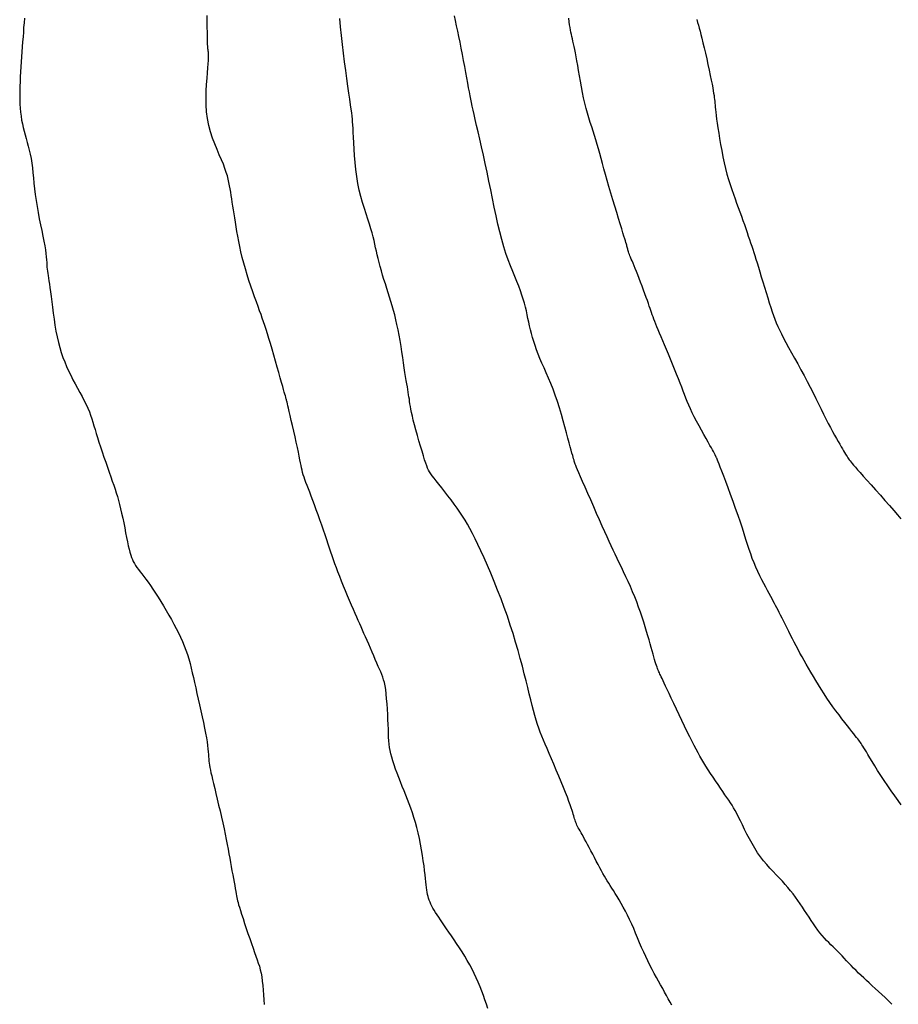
# Model space of a CAD drawing. Header units: millimetres. Extents: x 32690613 to 32693367, y 5343692 to 5344708.
# Tile 15 of 256: x 32692246 to 32692259, y 5343757 to 5343771. Entities that reach past the tile are written whole.
import ezdxf

# ---------------------------------------------------------------- set-up
doc = ezdxf.new("R2010")
doc.units = ezdxf.units.MM
doc.header["$LTSCALE"] = 20
for name, color, linetype in [('02-DGM_HL_495.50', 152, 'Continuous'), ('02-DGM_HL_496.00', 162, 'Continuous'), ('02-DGM_HL_496.50', 172, 'Continuous'), ('02-DGM_HL_497.00', 182, 'Continuous'), ('02-DGM_HL_497.50', 192, 'Continuous'), ('02-DGM_HL_498.00', 202, 'Continuous')]:
    doc.layers.add(name, color=color, linetype=linetype)

msp = doc.modelspace()

# ---------------------------------------------------------------- linework, layer by layer
at = {"layer": '02-DGM_HL_495.50', "elevation": 495.5, "flags": 128}
msp.add_lwpolyline([(32692246.428, 5343771.337), (32692246.423, 5343771.273), (32692246.418, 5343771.208), (32692246.414, 5343771.141), (32692246.409, 5343771.073), (32692246.404, 5343771.004), (32692246.399, 5343770.934), (32692246.394, 5343770.864), (32692246.389, 5343770.793), (32692246.384, 5343770.723), (32692246.379, 5343770.652), (32692246.374, 5343770.583), (32692246.37, 5343770.514), (32692246.367, 5343770.446), (32692246.364, 5343770.379), (32692246.363, 5343770.314), (32692246.363, 5343770.25), (32692246.364, 5343770.188), (32692246.366, 5343770.129), (32692246.37, 5343770.071), (32692246.375, 5343770.014), (32692246.382, 5343769.959), (32692246.39, 5343769.905), (32692246.4, 5343769.852), (32692246.411, 5343769.8), (32692246.424, 5343769.748), (32692246.438, 5343769.696), (32692246.453, 5343769.645), (32692246.468, 5343769.592), (32692246.483, 5343769.538), (32692246.497, 5343769.482), (32692246.511, 5343769.425), (32692246.522, 5343769.364), (32692246.532, 5343769.3), (32692246.541, 5343769.233), (32692246.548, 5343769.164), (32692246.555, 5343769.091), (32692246.563, 5343769.016), (32692246.571, 5343768.938), (32692246.581, 5343768.857), (32692246.593, 5343768.775), (32692246.606, 5343768.69), (32692246.622, 5343768.604), (32692246.638, 5343768.518), (32692246.656, 5343768.434), (32692246.672, 5343768.353), (32692246.688, 5343768.275), (32692246.703, 5343768.203), (32692246.715, 5343768.137), (32692246.724, 5343768.079), (32692246.731, 5343768.027), (32692246.736, 5343767.981), (32692246.74, 5343767.941), (32692246.742, 5343767.904), (32692246.744, 5343767.871), (32692246.746, 5343767.839), (32692246.749, 5343767.81), (32692246.752, 5343767.78), (32692246.756, 5343767.75), (32692246.761, 5343767.718), (32692246.767, 5343767.683), (32692246.773, 5343767.645), (32692246.78, 5343767.6), (32692246.788, 5343767.55), (32692246.796, 5343767.492), (32692246.804, 5343767.425), (32692246.813, 5343767.352), (32692246.822, 5343767.273), (32692246.833, 5343767.191), (32692246.845, 5343767.106), (32692246.857, 5343767.021), (32692246.872, 5343766.937), (32692246.888, 5343766.856), (32692246.906, 5343766.779), (32692246.926, 5343766.706), (32692246.947, 5343766.636), (32692246.97, 5343766.568), (32692246.995, 5343766.504), (32692247.022, 5343766.44), (32692247.05, 5343766.378), (32692247.08, 5343766.317), (32692247.111, 5343766.255), (32692247.143, 5343766.195), (32692247.175, 5343766.134), (32692247.207, 5343766.075), (32692247.238, 5343766.017), (32692247.268, 5343765.96), (32692247.295, 5343765.906), (32692247.32, 5343765.853), (32692247.341, 5343765.803), (32692247.359, 5343765.755), (32692247.376, 5343765.707), (32692247.391, 5343765.658), (32692247.406, 5343765.608), (32692247.422, 5343765.556), (32692247.438, 5343765.501), (32692247.456, 5343765.442), (32692247.476, 5343765.378), (32692247.498, 5343765.31), (32692247.522, 5343765.239), (32692247.546, 5343765.167), (32692247.571, 5343765.095), (32692247.596, 5343765.024), (32692247.62, 5343764.955), (32692247.642, 5343764.89), (32692247.664, 5343764.829), (32692247.683, 5343764.772), (32692247.702, 5343764.718), (32692247.719, 5343764.664), (32692247.736, 5343764.611), (32692247.751, 5343764.557), (32692247.766, 5343764.501), (32692247.781, 5343764.441), (32692247.795, 5343764.377), (32692247.81, 5343764.309), (32692247.824, 5343764.241), (32692247.838, 5343764.171), (32692247.851, 5343764.103), (32692247.864, 5343764.038), (32692247.876, 5343763.977), (32692247.888, 5343763.921), (32692247.899, 5343763.872), (32692247.911, 5343763.829), (32692247.922, 5343763.79), (32692247.934, 5343763.756), (32692247.946, 5343763.726), (32692247.959, 5343763.697), (32692247.974, 5343763.67), (32692247.991, 5343763.643), (32692248.01, 5343763.615), (32692248.031, 5343763.587), (32692248.054, 5343763.556), (32692248.079, 5343763.524), (32692248.106, 5343763.489), (32692248.135, 5343763.45), (32692248.166, 5343763.408), (32692248.199, 5343763.362), (32692248.234, 5343763.311), (32692248.27, 5343763.256), (32692248.307, 5343763.198), (32692248.345, 5343763.137), (32692248.384, 5343763.074), (32692248.421, 5343763.01), (32692248.458, 5343762.946), (32692248.494, 5343762.882), (32692248.529, 5343762.819), (32692248.561, 5343762.758), (32692248.592, 5343762.696), (32692248.621, 5343762.636), (32692248.648, 5343762.575), (32692248.673, 5343762.514), (32692248.697, 5343762.454), (32692248.718, 5343762.392), (32692248.738, 5343762.33), (32692248.756, 5343762.267), (32692248.772, 5343762.202), (32692248.788, 5343762.135), (32692248.804, 5343762.067), (32692248.819, 5343761.996), (32692248.835, 5343761.922), (32692248.852, 5343761.844), (32692248.87, 5343761.764), (32692248.888, 5343761.682), (32692248.907, 5343761.598), (32692248.926, 5343761.516), (32692248.943, 5343761.435), (32692248.96, 5343761.358), (32692248.974, 5343761.286), (32692248.986, 5343761.221), (32692248.996, 5343761.162), (32692249.003, 5343761.111), (32692249.008, 5343761.065), (32692249.011, 5343761.024), (32692249.014, 5343760.987), (32692249.016, 5343760.954), (32692249.018, 5343760.923), (32692249.021, 5343760.893), (32692249.024, 5343760.864), (32692249.028, 5343760.834), (32692249.034, 5343760.802), (32692249.041, 5343760.767), (32692249.05, 5343760.728), (32692249.06, 5343760.684), (32692249.072, 5343760.634), (32692249.086, 5343760.576), (32692249.102, 5343760.51), (32692249.119, 5343760.437), (32692249.138, 5343760.358), (32692249.157, 5343760.276), (32692249.177, 5343760.192), (32692249.196, 5343760.107), (32692249.215, 5343760.023), (32692249.233, 5343759.942), (32692249.249, 5343759.865), (32692249.264, 5343759.792), (32692249.278, 5343759.722), (32692249.29, 5343759.655), (32692249.302, 5343759.591), (32692249.313, 5343759.529), (32692249.324, 5343759.469), (32692249.335, 5343759.41), (32692249.345, 5343759.352), (32692249.355, 5343759.296), (32692249.365, 5343759.242), (32692249.374, 5343759.191), (32692249.383, 5343759.144), (32692249.39, 5343759.1), (32692249.398, 5343759.061), (32692249.404, 5343759.027), (32692249.409, 5343758.998), (32692249.414, 5343758.974), (32692249.419, 5343758.951), (32692249.424, 5343758.928), (32692249.431, 5343758.903), (32692249.439, 5343758.873), (32692249.45, 5343758.838), (32692249.464, 5343758.794), (32692249.481, 5343758.741), (32692249.501, 5343758.68), (32692249.522, 5343758.612), (32692249.546, 5343758.541), (32692249.57, 5343758.469), (32692249.595, 5343758.397), (32692249.619, 5343758.327), (32692249.641, 5343758.262), (32692249.663, 5343758.204), (32692249.682, 5343758.151), (32692249.699, 5343758.101), (32692249.715, 5343758.054), (32692249.73, 5343758.008), (32692249.742, 5343757.961), (32692249.753, 5343757.912), (32692249.763, 5343757.859), (32692249.771, 5343757.801), (32692249.778, 5343757.739), (32692249.784, 5343757.673), (32692249.789, 5343757.606), (32692249.794, 5343757.538), (32692249.798, 5343757.47)], dxfattribs=at)
at = {"layer": '02-DGM_HL_496.00', "elevation": 496, "flags": 128}
msp.add_lwpolyline([(32692252.942, 5343757.414), (32692252.921, 5343757.476), (32692252.9, 5343757.537), (32692252.878, 5343757.599), (32692252.855, 5343757.661), (32692252.831, 5343757.722), (32692252.805, 5343757.784), (32692252.778, 5343757.845), (32692252.749, 5343757.907), (32692252.718, 5343757.968), (32692252.686, 5343758.029), (32692252.651, 5343758.09), (32692252.615, 5343758.151), (32692252.578, 5343758.211), (32692252.54, 5343758.27), (32692252.502, 5343758.327), (32692252.465, 5343758.382), (32692252.429, 5343758.435), (32692252.394, 5343758.486), (32692252.361, 5343758.534), (32692252.33, 5343758.579), (32692252.302, 5343758.621), (32692252.275, 5343758.661), (32692252.25, 5343758.698), (32692252.227, 5343758.733), (32692252.206, 5343758.767), (32692252.187, 5343758.798), (32692252.169, 5343758.828), (32692252.154, 5343758.856), (32692252.14, 5343758.884), (32692252.128, 5343758.911), (32692252.117, 5343758.937), (32692252.108, 5343758.964), (32692252.1, 5343758.992), (32692252.093, 5343759.02), (32692252.087, 5343759.05), (32692252.083, 5343759.081), (32692252.079, 5343759.116), (32692252.074, 5343759.154), (32692252.07, 5343759.196), (32692252.065, 5343759.243), (32692252.059, 5343759.295), (32692252.052, 5343759.354), (32692252.044, 5343759.42), (32692252.033, 5343759.491), (32692252.021, 5343759.566), (32692252.008, 5343759.645), (32692251.994, 5343759.724), (32692251.978, 5343759.804), (32692251.96, 5343759.883), (32692251.942, 5343759.959), (32692251.923, 5343760.031), (32692251.902, 5343760.1), (32692251.881, 5343760.166), (32692251.858, 5343760.23), (32692251.835, 5343760.292), (32692251.812, 5343760.353), (32692251.787, 5343760.414), (32692251.763, 5343760.475), (32692251.738, 5343760.537), (32692251.713, 5343760.6), (32692251.688, 5343760.662), (32692251.665, 5343760.723), (32692251.642, 5343760.782), (32692251.622, 5343760.84), (32692251.604, 5343760.895), (32692251.589, 5343760.947), (32692251.576, 5343760.996), (32692251.567, 5343761.041), (32692251.559, 5343761.086), (32692251.554, 5343761.131), (32692251.55, 5343761.178), (32692251.546, 5343761.228), (32692251.544, 5343761.281), (32692251.542, 5343761.34), (32692251.539, 5343761.406), (32692251.536, 5343761.477), (32692251.533, 5343761.55), (32692251.529, 5343761.625), (32692251.524, 5343761.699), (32692251.518, 5343761.77), (32692251.512, 5343761.837), (32692251.505, 5343761.898), (32692251.496, 5343761.95), (32692251.487, 5343761.996), (32692251.476, 5343762.037), (32692251.463, 5343762.075), (32692251.45, 5343762.111), (32692251.435, 5343762.147), (32692251.418, 5343762.184), (32692251.4, 5343762.225), (32692251.38, 5343762.27), (32692251.358, 5343762.32), (32692251.336, 5343762.372), (32692251.313, 5343762.426), (32692251.29, 5343762.481), (32692251.266, 5343762.536), (32692251.243, 5343762.589), (32692251.221, 5343762.64), (32692251.2, 5343762.689), (32692251.18, 5343762.735), (32692251.16, 5343762.78), (32692251.14, 5343762.825), (32692251.119, 5343762.871), (32692251.098, 5343762.919), (32692251.076, 5343762.97), (32692251.051, 5343763.025), (32692251.026, 5343763.085), (32692250.998, 5343763.149), (32692250.97, 5343763.216), (32692250.941, 5343763.285), (32692250.913, 5343763.354), (32692250.885, 5343763.422), (32692250.859, 5343763.489), (32692250.834, 5343763.552), (32692250.812, 5343763.612), (32692250.792, 5343763.668), (32692250.772, 5343763.723), (32692250.754, 5343763.777), (32692250.736, 5343763.831), (32692250.717, 5343763.887), (32692250.698, 5343763.944), (32692250.677, 5343764.006), (32692250.655, 5343764.072), (32692250.631, 5343764.141), (32692250.607, 5343764.212), (32692250.581, 5343764.285), (32692250.556, 5343764.357), (32692250.53, 5343764.427), (32692250.505, 5343764.495), (32692250.482, 5343764.559), (32692250.459, 5343764.618), (32692250.438, 5343764.673), (32692250.419, 5343764.723), (32692250.401, 5343764.769), (32692250.385, 5343764.811), (32692250.37, 5343764.85), (32692250.358, 5343764.886), (32692250.347, 5343764.92), (32692250.337, 5343764.952), (32692250.33, 5343764.983), (32692250.322, 5343765.015), (32692250.315, 5343765.049), (32692250.308, 5343765.086), (32692250.3, 5343765.129), (32692250.29, 5343765.179), (32692250.278, 5343765.236), (32692250.264, 5343765.303), (32692250.248, 5343765.376), (32692250.231, 5343765.453), (32692250.213, 5343765.532), (32692250.195, 5343765.609), (32692250.178, 5343765.683), (32692250.163, 5343765.75), (32692250.149, 5343765.807), (32692250.139, 5343765.853), (32692250.13, 5343765.889), (32692250.124, 5343765.917), (32692250.119, 5343765.937), (32692250.115, 5343765.952), (32692250.112, 5343765.964), (32692250.11, 5343765.974), (32692250.107, 5343765.984), (32692250.104, 5343765.995), (32692250.1, 5343766.009), (32692250.095, 5343766.027), (32692250.089, 5343766.05), (32692250.08, 5343766.079), (32692250.07, 5343766.116), (32692250.058, 5343766.161), (32692250.042, 5343766.215), (32692250.024, 5343766.28), (32692250.003, 5343766.354), (32692249.981, 5343766.433), (32692249.957, 5343766.516), (32692249.933, 5343766.6), (32692249.909, 5343766.683), (32692249.885, 5343766.762), (32692249.863, 5343766.836), (32692249.843, 5343766.902), (32692249.824, 5343766.961), (32692249.807, 5343767.016), (32692249.789, 5343767.067), (32692249.771, 5343767.118), (32692249.753, 5343767.17), (32692249.733, 5343767.224), (32692249.712, 5343767.283), (32692249.689, 5343767.348), (32692249.663, 5343767.418), (32692249.637, 5343767.492), (32692249.61, 5343767.57), (32692249.584, 5343767.65), (32692249.558, 5343767.731), (32692249.533, 5343767.813), (32692249.51, 5343767.894), (32692249.489, 5343767.973), (32692249.471, 5343768.051), (32692249.455, 5343768.126), (32692249.44, 5343768.2), (32692249.427, 5343768.271), (32692249.415, 5343768.34), (32692249.405, 5343768.406), (32692249.394, 5343768.469), (32692249.385, 5343768.53), (32692249.375, 5343768.588), (32692249.366, 5343768.644), (32692249.358, 5343768.697), (32692249.35, 5343768.749), (32692249.342, 5343768.798), (32692249.334, 5343768.846), (32692249.327, 5343768.892), (32692249.32, 5343768.937), (32692249.312, 5343768.981), (32692249.303, 5343769.026), (32692249.293, 5343769.072), (32692249.281, 5343769.119), (32692249.265, 5343769.17), (32692249.247, 5343769.225), (32692249.224, 5343769.284), (32692249.197, 5343769.348), (32692249.167, 5343769.417), (32692249.135, 5343769.491), (32692249.103, 5343769.57), (32692249.072, 5343769.653), (32692249.044, 5343769.74), (32692249.019, 5343769.831), (32692249.001, 5343769.925), (32692248.989, 5343770.022), (32692248.983, 5343770.121), (32692248.981, 5343770.219), (32692248.984, 5343770.315), (32692248.989, 5343770.406), (32692248.995, 5343770.492), (32692249.002, 5343770.57), (32692249.008, 5343770.638), (32692249.012, 5343770.695), (32692249.014, 5343770.742), (32692249.015, 5343770.781), (32692249.015, 5343770.812), (32692249.014, 5343770.837), (32692249.013, 5343770.858), (32692249.011, 5343770.876), (32692249.009, 5343770.892), (32692249.007, 5343770.908), (32692249.005, 5343770.925), (32692249.004, 5343770.945), (32692249.002, 5343770.969), (32692249.001, 5343770.999), (32692249, 5343771.036), (32692248.999, 5343771.082), (32692248.999, 5343771.139), (32692248.998, 5343771.207), (32692248.997, 5343771.286), (32692248.997, 5343771.374)], dxfattribs=at)
at = {"layer": '02-DGM_HL_496.50', "elevation": 496.5, "flags": 128}
msp.add_lwpolyline([(32692255.524, 5343757.463), (32692255.5, 5343757.506), (32692255.476, 5343757.55), (32692255.45, 5343757.597), (32692255.424, 5343757.645), (32692255.397, 5343757.695), (32692255.368, 5343757.746), (32692255.339, 5343757.798), (32692255.309, 5343757.852), (32692255.279, 5343757.907), (32692255.249, 5343757.964), (32692255.218, 5343758.023), (32692255.188, 5343758.083), (32692255.159, 5343758.145), (32692255.13, 5343758.209), (32692255.101, 5343758.274), (32692255.073, 5343758.34), (32692255.045, 5343758.407), (32692255.017, 5343758.473), (32692254.989, 5343758.538), (32692254.961, 5343758.603), (32692254.932, 5343758.665), (32692254.903, 5343758.725), (32692254.873, 5343758.783), (32692254.843, 5343758.838), (32692254.813, 5343758.891), (32692254.784, 5343758.941), (32692254.756, 5343758.988), (32692254.73, 5343759.031), (32692254.704, 5343759.072), (32692254.681, 5343759.109), (32692254.659, 5343759.144), (32692254.638, 5343759.177), (32692254.618, 5343759.21), (32692254.598, 5343759.242), (32692254.578, 5343759.276), (32692254.557, 5343759.312), (32692254.535, 5343759.352), (32692254.512, 5343759.394), (32692254.488, 5343759.44), (32692254.463, 5343759.487), (32692254.438, 5343759.536), (32692254.413, 5343759.584), (32692254.388, 5343759.632), (32692254.364, 5343759.678), (32692254.341, 5343759.721), (32692254.32, 5343759.76), (32692254.3, 5343759.796), (32692254.282, 5343759.829), (32692254.265, 5343759.859), (32692254.25, 5343759.886), (32692254.235, 5343759.911), (32692254.223, 5343759.934), (32692254.211, 5343759.955), (32692254.201, 5343759.975), (32692254.192, 5343759.993), (32692254.185, 5343760.011), (32692254.177, 5343760.029), (32692254.171, 5343760.046), (32692254.165, 5343760.064), (32692254.159, 5343760.082), (32692254.153, 5343760.101), (32692254.147, 5343760.122), (32692254.141, 5343760.145), (32692254.133, 5343760.171), (32692254.124, 5343760.201), (32692254.112, 5343760.237), (32692254.097, 5343760.278), (32692254.079, 5343760.327), (32692254.058, 5343760.385), (32692254.032, 5343760.451), (32692254.003, 5343760.524), (32692253.971, 5343760.602), (32692253.937, 5343760.683), (32692253.902, 5343760.766), (32692253.868, 5343760.848), (32692253.834, 5343760.927), (32692253.802, 5343761.001), (32692253.773, 5343761.068), (32692253.746, 5343761.131), (32692253.721, 5343761.189), (32692253.697, 5343761.244), (32692253.676, 5343761.299), (32692253.655, 5343761.354), (32692253.636, 5343761.41), (32692253.617, 5343761.47), (32692253.598, 5343761.534), (32692253.58, 5343761.603), (32692253.561, 5343761.677), (32692253.542, 5343761.755), (32692253.522, 5343761.839), (32692253.5, 5343761.928), (32692253.477, 5343762.022), (32692253.452, 5343762.121), (32692253.425, 5343762.226), (32692253.396, 5343762.335), (32692253.364, 5343762.448), (32692253.33, 5343762.565), (32692253.294, 5343762.685), (32692253.255, 5343762.806), (32692253.214, 5343762.929), (32692253.171, 5343763.052), (32692253.126, 5343763.175), (32692253.078, 5343763.297), (32692253.03, 5343763.417), (32692252.982, 5343763.533), (32692252.934, 5343763.644), (32692252.887, 5343763.749), (32692252.843, 5343763.848), (32692252.8, 5343763.938), (32692252.761, 5343764.02), (32692252.724, 5343764.094), (32692252.688, 5343764.161), (32692252.654, 5343764.223), (32692252.62, 5343764.282), (32692252.585, 5343764.338), (32692252.548, 5343764.393), (32692252.509, 5343764.449), (32692252.467, 5343764.507), (32692252.424, 5343764.566), (32692252.379, 5343764.624), (32692252.335, 5343764.68), (32692252.293, 5343764.735), (32692252.253, 5343764.785), (32692252.216, 5343764.831), (32692252.185, 5343764.87), (32692252.159, 5343764.904), (32692252.138, 5343764.932), (32692252.121, 5343764.958), (32692252.106, 5343764.984), (32692252.093, 5343765.011), (32692252.081, 5343765.043), (32692252.067, 5343765.081), (32692252.052, 5343765.127), (32692252.035, 5343765.184), (32692252.015, 5343765.25), (32692251.994, 5343765.321), (32692251.972, 5343765.396), (32692251.95, 5343765.472), (32692251.929, 5343765.548), (32692251.91, 5343765.619), (32692251.893, 5343765.685), (32692251.88, 5343765.743), (32692251.868, 5343765.794), (32692251.859, 5343765.839), (32692251.852, 5343765.878), (32692251.846, 5343765.914), (32692251.841, 5343765.948), (32692251.837, 5343765.98), (32692251.832, 5343766.012), (32692251.827, 5343766.044), (32692251.821, 5343766.078), (32692251.815, 5343766.115), (32692251.809, 5343766.154), (32692251.801, 5343766.197), (32692251.793, 5343766.245), (32692251.785, 5343766.298), (32692251.776, 5343766.357), (32692251.766, 5343766.423), (32692251.756, 5343766.493), (32692251.744, 5343766.568), (32692251.733, 5343766.645), (32692251.72, 5343766.724), (32692251.707, 5343766.804), (32692251.693, 5343766.882), (32692251.678, 5343766.957), (32692251.663, 5343767.03), (32692251.647, 5343767.099), (32692251.631, 5343767.165), (32692251.614, 5343767.23), (32692251.596, 5343767.292), (32692251.578, 5343767.354), (32692251.559, 5343767.416), (32692251.54, 5343767.477), (32692251.52, 5343767.539), (32692251.501, 5343767.602), (32692251.481, 5343767.664), (32692251.462, 5343767.725), (32692251.444, 5343767.786), (32692251.427, 5343767.845), (32692251.411, 5343767.902), (32692251.397, 5343767.957), (32692251.385, 5343768.009), (32692251.374, 5343768.06), (32692251.363, 5343768.109), (32692251.352, 5343768.159), (32692251.341, 5343768.21), (32692251.329, 5343768.263), (32692251.314, 5343768.319), (32692251.297, 5343768.378), (32692251.277, 5343768.442), (32692251.254, 5343768.511), (32692251.23, 5343768.585), (32692251.205, 5343768.662), (32692251.18, 5343768.744), (32692251.157, 5343768.83), (32692251.134, 5343768.92), (32692251.115, 5343769.014), (32692251.099, 5343769.111), (32692251.085, 5343769.21), (32692251.075, 5343769.309), (32692251.066, 5343769.406), (32692251.06, 5343769.498), (32692251.055, 5343769.584), (32692251.051, 5343769.663), (32692251.048, 5343769.731), (32692251.046, 5343769.788), (32692251.043, 5343769.836), (32692251.04, 5343769.878), (32692251.037, 5343769.919), (32692251.033, 5343769.96), (32692251.028, 5343770.005), (32692251.021, 5343770.058), (32692251.012, 5343770.121), (32692251.001, 5343770.197), (32692250.988, 5343770.285), (32692250.974, 5343770.383), (32692250.959, 5343770.49), (32692250.943, 5343770.604), (32692250.928, 5343770.723), (32692250.912, 5343770.845), (32692250.898, 5343770.969), (32692250.884, 5343771.094), (32692250.872, 5343771.216), (32692250.861, 5343771.335)], dxfattribs=at)
at = {"layer": '02-DGM_HL_497.00', "elevation": 497, "flags": 128}
msp.add_lwpolyline([(32692258.618, 5343757.474), (32692258.569, 5343757.521), (32692258.521, 5343757.568), (32692258.474, 5343757.613), (32692258.428, 5343757.656), (32692258.384, 5343757.697), (32692258.341, 5343757.736), (32692258.3, 5343757.774), (32692258.26, 5343757.81), (32692258.221, 5343757.845), (32692258.184, 5343757.88), (32692258.148, 5343757.914), (32692258.113, 5343757.948), (32692258.078, 5343757.983), (32692258.045, 5343758.018), (32692258.012, 5343758.052), (32692257.98, 5343758.087), (32692257.948, 5343758.121), (32692257.917, 5343758.155), (32692257.885, 5343758.187), (32692257.854, 5343758.219), (32692257.823, 5343758.25), (32692257.792, 5343758.281), (32692257.761, 5343758.311), (32692257.73, 5343758.342), (32692257.699, 5343758.373), (32692257.668, 5343758.406), (32692257.637, 5343758.441), (32692257.606, 5343758.478), (32692257.576, 5343758.518), (32692257.545, 5343758.561), (32692257.514, 5343758.605), (32692257.484, 5343758.651), (32692257.453, 5343758.698), (32692257.422, 5343758.746), (32692257.391, 5343758.793), (32692257.36, 5343758.841), (32692257.328, 5343758.888), (32692257.295, 5343758.934), (32692257.262, 5343758.98), (32692257.228, 5343759.025), (32692257.193, 5343759.07), (32692257.156, 5343759.114), (32692257.118, 5343759.159), (32692257.078, 5343759.204), (32692257.037, 5343759.248), (32692256.993, 5343759.294), (32692256.949, 5343759.34), (32692256.904, 5343759.388), (32692256.86, 5343759.438), (32692256.815, 5343759.49), (32692256.772, 5343759.546), (32692256.73, 5343759.605), (32692256.69, 5343759.668), (32692256.652, 5343759.733), (32692256.615, 5343759.8), (32692256.581, 5343759.867), (32692256.548, 5343759.932), (32692256.518, 5343759.995), (32692256.489, 5343760.054), (32692256.463, 5343760.107), (32692256.438, 5343760.155), (32692256.415, 5343760.197), (32692256.393, 5343760.236), (32692256.371, 5343760.272), (32692256.348, 5343760.307), (32692256.325, 5343760.343), (32692256.299, 5343760.38), (32692256.272, 5343760.42), (32692256.241, 5343760.464), (32692256.208, 5343760.512), (32692256.174, 5343760.562), (32692256.139, 5343760.614), (32692256.104, 5343760.667), (32692256.069, 5343760.72), (32692256.035, 5343760.772), (32692256.003, 5343760.822), (32692255.973, 5343760.87), (32692255.946, 5343760.916), (32692255.919, 5343760.962), (32692255.893, 5343761.009), (32692255.866, 5343761.059), (32692255.838, 5343761.112), (32692255.809, 5343761.17), (32692255.777, 5343761.234), (32692255.742, 5343761.306), (32692255.705, 5343761.383), (32692255.666, 5343761.463), (32692255.627, 5343761.545), (32692255.589, 5343761.625), (32692255.552, 5343761.703), (32692255.518, 5343761.776), (32692255.487, 5343761.842), (32692255.461, 5343761.899), (32692255.438, 5343761.947), (32692255.418, 5343761.988), (32692255.402, 5343762.023), (32692255.388, 5343762.053), (32692255.376, 5343762.077), (32692255.367, 5343762.099), (32692255.358, 5343762.117), (32692255.35, 5343762.133), (32692255.343, 5343762.149), (32692255.336, 5343762.164), (32692255.33, 5343762.179), (32692255.324, 5343762.196), (32692255.317, 5343762.214), (32692255.31, 5343762.236), (32692255.302, 5343762.26), (32692255.293, 5343762.289), (32692255.283, 5343762.321), (32692255.273, 5343762.358), (32692255.261, 5343762.398), (32692255.249, 5343762.442), (32692255.235, 5343762.49), (32692255.221, 5343762.542), (32692255.205, 5343762.597), (32692255.188, 5343762.655), (32692255.17, 5343762.717), (32692255.151, 5343762.781), (32692255.13, 5343762.848), (32692255.108, 5343762.916), (32692255.085, 5343762.986), (32692255.059, 5343763.058), (32692255.032, 5343763.13), (32692255.004, 5343763.202), (32692254.974, 5343763.274), (32692254.943, 5343763.346), (32692254.911, 5343763.417), (32692254.879, 5343763.486), (32692254.848, 5343763.554), (32692254.817, 5343763.619), (32692254.787, 5343763.682), (32692254.758, 5343763.742), (32692254.731, 5343763.801), (32692254.703, 5343763.859), (32692254.675, 5343763.919), (32692254.646, 5343763.981), (32692254.616, 5343764.047), (32692254.583, 5343764.118), (32692254.548, 5343764.197), (32692254.509, 5343764.283), (32692254.468, 5343764.375), (32692254.427, 5343764.469), (32692254.385, 5343764.564), (32692254.344, 5343764.656), (32692254.306, 5343764.743), (32692254.272, 5343764.822), (32692254.243, 5343764.889), (32692254.219, 5343764.944), (32692254.201, 5343764.988), (32692254.187, 5343765.021), (32692254.177, 5343765.047), (32692254.169, 5343765.067), (32692254.164, 5343765.083), (32692254.159, 5343765.097), (32692254.155, 5343765.11), (32692254.151, 5343765.125), (32692254.145, 5343765.143), (32692254.139, 5343765.164), (32692254.132, 5343765.191), (32692254.122, 5343765.223), (32692254.112, 5343765.263), (32692254.099, 5343765.31), (32692254.084, 5343765.367), (32692254.066, 5343765.434), (32692254.046, 5343765.509), (32692254.024, 5343765.591), (32692254, 5343765.678), (32692253.974, 5343765.768), (32692253.947, 5343765.859), (32692253.918, 5343765.949), (32692253.888, 5343766.037), (32692253.856, 5343766.121), (32692253.825, 5343766.201), (32692253.792, 5343766.277), (32692253.761, 5343766.35), (32692253.73, 5343766.42), (32692253.7, 5343766.487), (32692253.672, 5343766.551), (32692253.647, 5343766.614), (32692253.624, 5343766.675), (32692253.603, 5343766.734), (32692253.585, 5343766.791), (32692253.568, 5343766.848), (32692253.553, 5343766.903), (32692253.54, 5343766.957), (32692253.527, 5343767.011), (32692253.515, 5343767.064), (32692253.504, 5343767.116), (32692253.493, 5343767.169), (32692253.481, 5343767.222), (32692253.468, 5343767.275), (32692253.454, 5343767.33), (32692253.438, 5343767.386), (32692253.42, 5343767.444), (32692253.399, 5343767.504), (32692253.375, 5343767.568), (32692253.348, 5343767.634), (32692253.319, 5343767.704), (32692253.289, 5343767.778), (32692253.258, 5343767.856), (32692253.226, 5343767.94), (32692253.195, 5343768.029), (32692253.165, 5343768.124), (32692253.136, 5343768.225), (32692253.109, 5343768.332), (32692253.082, 5343768.444), (32692253.056, 5343768.56), (32692253.031, 5343768.679), (32692253.006, 5343768.801), (32692252.981, 5343768.924), (32692252.955, 5343769.048), (32692252.929, 5343769.172), (32692252.903, 5343769.294), (32692252.877, 5343769.414), (32692252.851, 5343769.528), (32692252.827, 5343769.637), (32692252.804, 5343769.739), (32692252.783, 5343769.831), (32692252.764, 5343769.913), (32692252.748, 5343769.984), (32692252.734, 5343770.045), (32692252.722, 5343770.1), (32692252.711, 5343770.15), (32692252.701, 5343770.199), (32692252.691, 5343770.248), (32692252.681, 5343770.3), (32692252.67, 5343770.359), (32692252.658, 5343770.425), (32692252.644, 5343770.498), (32692252.63, 5343770.576), (32692252.615, 5343770.658), (32692252.6, 5343770.743), (32692252.583, 5343770.829), (32692252.567, 5343770.915), (32692252.551, 5343770.998), (32692252.534, 5343771.079), (32692252.518, 5343771.156), (32692252.502, 5343771.231), (32692252.486, 5343771.303), (32692252.472, 5343771.372)], dxfattribs=at)
at = {"layer": '02-DGM_HL_497.50', "elevation": 497.5, "flags": 128}
msp.add_lwpolyline([(32692258.749, 5343760.279), (32692258.704, 5343760.338), (32692258.657, 5343760.403), (32692258.608, 5343760.473), (32692258.558, 5343760.546), (32692258.509, 5343760.62), (32692258.462, 5343760.693), (32692258.417, 5343760.763), (32692258.376, 5343760.829), (32692258.339, 5343760.889), (32692258.308, 5343760.94), (32692258.281, 5343760.984), (32692258.259, 5343761.022), (32692258.24, 5343761.053), (32692258.224, 5343761.08), (32692258.21, 5343761.103), (32692258.197, 5343761.123), (32692258.186, 5343761.14), (32692258.175, 5343761.156), (32692258.164, 5343761.172), (32692258.151, 5343761.188), (32692258.138, 5343761.205), (32692258.122, 5343761.225), (32692258.103, 5343761.248), (32692258.081, 5343761.275), (32692258.056, 5343761.307), (32692258.025, 5343761.345), (32692257.992, 5343761.388), (32692257.954, 5343761.435), (32692257.915, 5343761.487), (32692257.874, 5343761.542), (32692257.831, 5343761.599), (32692257.789, 5343761.658), (32692257.746, 5343761.719), (32692257.705, 5343761.78), (32692257.664, 5343761.841), (32692257.625, 5343761.903), (32692257.587, 5343761.964), (32692257.55, 5343762.024), (32692257.514, 5343762.084), (32692257.48, 5343762.142), (32692257.447, 5343762.199), (32692257.415, 5343762.254), (32692257.384, 5343762.308), (32692257.355, 5343762.36), (32692257.326, 5343762.412), (32692257.299, 5343762.462), (32692257.272, 5343762.513), (32692257.245, 5343762.563), (32692257.219, 5343762.613), (32692257.194, 5343762.663), (32692257.168, 5343762.713), (32692257.144, 5343762.762), (32692257.12, 5343762.811), (32692257.097, 5343762.857), (32692257.075, 5343762.901), (32692257.054, 5343762.943), (32692257.035, 5343762.982), (32692257.017, 5343763.017), (32692257, 5343763.049), (32692256.984, 5343763.08), (32692256.968, 5343763.111), (32692256.951, 5343763.142), (32692256.934, 5343763.174), (32692256.914, 5343763.209), (32692256.893, 5343763.248), (32692256.87, 5343763.291), (32692256.844, 5343763.338), (32692256.817, 5343763.389), (32692256.789, 5343763.443), (32692256.761, 5343763.499), (32692256.733, 5343763.558), (32692256.706, 5343763.618), (32692256.68, 5343763.679), (32692256.656, 5343763.741), (32692256.634, 5343763.805), (32692256.612, 5343763.87), (32692256.59, 5343763.938), (32692256.567, 5343764.01), (32692256.543, 5343764.086), (32692256.517, 5343764.167), (32692256.489, 5343764.254), (32692256.457, 5343764.347), (32692256.422, 5343764.444), (32692256.387, 5343764.543), (32692256.351, 5343764.64), (32692256.316, 5343764.734), (32692256.283, 5343764.822), (32692256.254, 5343764.901), (32692256.228, 5343764.969), (32692256.206, 5343765.024), (32692256.19, 5343765.067), (32692256.177, 5343765.1), (32692256.168, 5343765.124), (32692256.161, 5343765.14), (32692256.156, 5343765.152), (32692256.153, 5343765.159), (32692256.15, 5343765.164), (32692256.148, 5343765.169), (32692256.146, 5343765.173), (32692256.144, 5343765.177), (32692256.143, 5343765.181), (32692256.141, 5343765.185), (32692256.139, 5343765.188), (32692256.137, 5343765.192), (32692256.135, 5343765.196), (32692256.133, 5343765.201), (32692256.129, 5343765.207), (32692256.125, 5343765.216), (32692256.118, 5343765.228), (32692256.109, 5343765.245), (32692256.097, 5343765.267), (32692256.081, 5343765.296), (32692256.06, 5343765.332), (32692256.035, 5343765.376), (32692256.006, 5343765.428), (32692255.974, 5343765.484), (32692255.941, 5343765.545), (32692255.907, 5343765.607), (32692255.873, 5343765.67), (32692255.841, 5343765.732), (32692255.812, 5343765.791), (32692255.786, 5343765.846), (32692255.763, 5343765.898), (32692255.742, 5343765.947), (32692255.723, 5343765.996), (32692255.704, 5343766.045), (32692255.685, 5343766.096), (32692255.665, 5343766.149), (32692255.643, 5343766.206), (32692255.618, 5343766.268), (32692255.592, 5343766.334), (32692255.564, 5343766.403), (32692255.535, 5343766.473), (32692255.506, 5343766.543), (32692255.477, 5343766.612), (32692255.449, 5343766.679), (32692255.422, 5343766.743), (32692255.397, 5343766.802), (32692255.374, 5343766.857), (32692255.353, 5343766.908), (32692255.334, 5343766.955), (32692255.316, 5343766.998), (32692255.3, 5343767.038), (32692255.286, 5343767.074), (32692255.273, 5343767.108), (32692255.261, 5343767.139), (32692255.25, 5343767.169), (32692255.24, 5343767.198), (32692255.231, 5343767.227), (32692255.22, 5343767.257), (32692255.209, 5343767.29), (32692255.196, 5343767.327), (32692255.182, 5343767.367), (32692255.166, 5343767.413), (32692255.148, 5343767.463), (32692255.128, 5343767.515), (32692255.108, 5343767.569), (32692255.087, 5343767.624), (32692255.067, 5343767.677), (32692255.047, 5343767.729), (32692255.028, 5343767.776), (32692255.011, 5343767.82), (32692254.995, 5343767.858), (32692254.98, 5343767.893), (32692254.968, 5343767.924), (32692254.956, 5343767.951), (32692254.946, 5343767.976), (32692254.937, 5343767.998), (32692254.93, 5343768.017), (32692254.923, 5343768.035), (32692254.918, 5343768.051), (32692254.913, 5343768.066), (32692254.909, 5343768.079), (32692254.906, 5343768.092), (32692254.902, 5343768.105), (32692254.899, 5343768.118), (32692254.895, 5343768.132), (32692254.891, 5343768.146), (32692254.887, 5343768.162), (32692254.881, 5343768.182), (32692254.873, 5343768.207), (32692254.864, 5343768.237), (32692254.852, 5343768.275), (32692254.838, 5343768.322), (32692254.821, 5343768.378), (32692254.8, 5343768.445), (32692254.776, 5343768.521), (32692254.751, 5343768.605), (32692254.724, 5343768.693), (32692254.696, 5343768.785), (32692254.669, 5343768.877), (32692254.642, 5343768.969), (32692254.617, 5343769.057), (32692254.593, 5343769.141), (32692254.572, 5343769.22), (32692254.552, 5343769.294), (32692254.533, 5343769.366), (32692254.514, 5343769.434), (32692254.496, 5343769.5), (32692254.478, 5343769.564), (32692254.459, 5343769.626), (32692254.44, 5343769.687), (32692254.42, 5343769.748), (32692254.4, 5343769.81), (32692254.38, 5343769.872), (32692254.36, 5343769.936), (32692254.341, 5343770.001), (32692254.322, 5343770.07), (32692254.304, 5343770.141), (32692254.286, 5343770.216), (32692254.27, 5343770.293), (32692254.255, 5343770.372), (32692254.241, 5343770.45), (32692254.228, 5343770.527), (32692254.215, 5343770.601), (32692254.203, 5343770.671), (32692254.192, 5343770.737), (32692254.181, 5343770.796), (32692254.171, 5343770.849), (32692254.161, 5343770.897), (32692254.152, 5343770.94), (32692254.144, 5343770.979), (32692254.136, 5343771.015), (32692254.128, 5343771.049), (32692254.121, 5343771.08), (32692254.114, 5343771.11), (32692254.108, 5343771.14), (32692254.101, 5343771.171), (32692254.095, 5343771.205), (32692254.089, 5343771.243), (32692254.083, 5343771.286), (32692254.076, 5343771.336)], dxfattribs=at)
at = {"layer": '02-DGM_HL_498.00', "elevation": 498, "flags": 128}
msp.add_lwpolyline([(32692255.875, 5343771.32), (32692255.888, 5343771.277), (32692255.9, 5343771.237), (32692255.911, 5343771.198), (32692255.922, 5343771.156), (32692255.935, 5343771.11), (32692255.948, 5343771.056), (32692255.963, 5343770.992), (32692255.98, 5343770.921), (32692255.997, 5343770.844), (32692256.015, 5343770.764), (32692256.033, 5343770.684), (32692256.05, 5343770.606), (32692256.065, 5343770.533), (32692256.079, 5343770.466), (32692256.091, 5343770.409), (32692256.1, 5343770.359), (32692256.107, 5343770.317), (32692256.113, 5343770.281), (32692256.118, 5343770.249), (32692256.122, 5343770.221), (32692256.125, 5343770.194), (32692256.128, 5343770.169), (32692256.13, 5343770.143), (32692256.133, 5343770.115), (32692256.136, 5343770.086), (32692256.139, 5343770.052), (32692256.144, 5343770.014), (32692256.149, 5343769.971), (32692256.155, 5343769.92), (32692256.163, 5343769.862), (32692256.173, 5343769.796), (32692256.184, 5343769.723), (32692256.196, 5343769.644), (32692256.21, 5343769.561), (32692256.226, 5343769.476), (32692256.242, 5343769.39), (32692256.26, 5343769.305), (32692256.28, 5343769.223), (32692256.3, 5343769.145), (32692256.322, 5343769.07), (32692256.344, 5343768.999), (32692256.367, 5343768.93), (32692256.39, 5343768.864), (32692256.413, 5343768.8), (32692256.436, 5343768.737), (32692256.459, 5343768.675), (32692256.481, 5343768.614), (32692256.503, 5343768.553), (32692256.524, 5343768.494), (32692256.544, 5343768.435), (32692256.564, 5343768.379), (32692256.582, 5343768.325), (32692256.6, 5343768.273), (32692256.616, 5343768.224), (32692256.632, 5343768.178), (32692256.647, 5343768.133), (32692256.662, 5343768.089), (32692256.676, 5343768.045), (32692256.691, 5343767.999), (32692256.707, 5343767.95), (32692256.724, 5343767.897), (32692256.742, 5343767.838), (32692256.761, 5343767.773), (32692256.782, 5343767.703), (32692256.804, 5343767.63), (32692256.827, 5343767.555), (32692256.85, 5343767.48), (32692256.872, 5343767.406), (32692256.894, 5343767.336), (32692256.915, 5343767.27), (32692256.935, 5343767.211), (32692256.954, 5343767.156), (32692256.973, 5343767.104), (32692256.993, 5343767.055), (32692257.014, 5343767.005), (32692257.038, 5343766.954), (32692257.064, 5343766.9), (32692257.095, 5343766.841), (32692257.129, 5343766.777), (32692257.166, 5343766.708), (32692257.207, 5343766.634), (32692257.25, 5343766.557), (32692257.294, 5343766.477), (32692257.339, 5343766.396), (32692257.383, 5343766.313), (32692257.427, 5343766.231), (32692257.469, 5343766.15), (32692257.51, 5343766.07), (32692257.549, 5343765.992), (32692257.586, 5343765.915), (32692257.623, 5343765.842), (32692257.657, 5343765.771), (32692257.691, 5343765.704), (32692257.723, 5343765.641), (32692257.754, 5343765.582), (32692257.783, 5343765.527), (32692257.811, 5343765.476), (32692257.837, 5343765.429), (32692257.862, 5343765.386), (32692257.884, 5343765.347), (32692257.905, 5343765.313), (32692257.923, 5343765.282), (32692257.939, 5343765.255), (32692257.953, 5343765.231), (32692257.965, 5343765.21), (32692257.977, 5343765.192), (32692257.987, 5343765.175), (32692257.998, 5343765.159), (32692258.008, 5343765.144), (32692258.019, 5343765.129), (32692258.03, 5343765.114), (32692258.044, 5343765.096), (32692258.06, 5343765.076), (32692258.079, 5343765.053), (32692258.104, 5343765.024), (32692258.134, 5343764.99), (32692258.171, 5343764.949), (32692258.215, 5343764.899), (32692258.267, 5343764.841), (32692258.326, 5343764.776), (32692258.389, 5343764.706), (32692258.455, 5343764.633), (32692258.52, 5343764.559), (32692258.584, 5343764.487), (32692258.644, 5343764.418), (32692258.698, 5343764.355), (32692258.745, 5343764.299)], dxfattribs=at)

doc.saveas('drawing.dxf')
